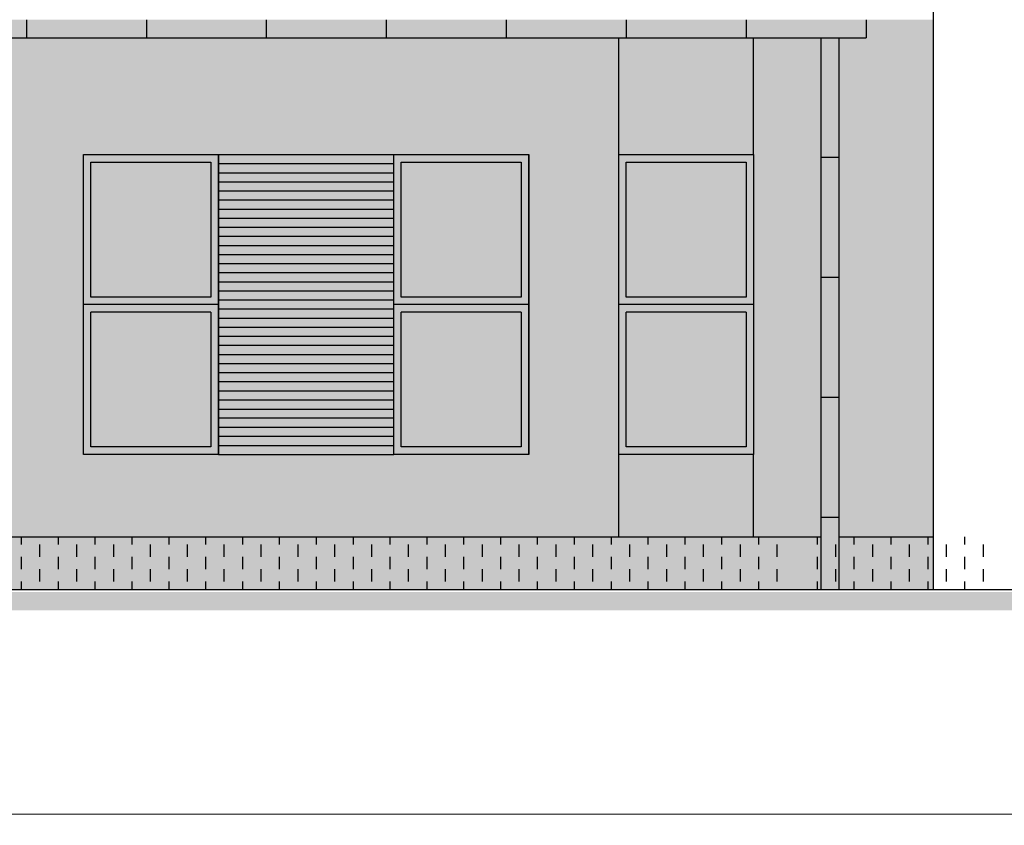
# Model space of a CAD drawing. Header units: millimetres. Extents: x 6197 to 108098, y 4257 to 29730.
# Tile 12 of 148: x 10426 to 11082, y 11440 to 11977. Entities that reach past the tile are written whole.
import ezdxf

# ---------------------------------------------------------------- set-up
doc = ezdxf.new("R2010")
doc.units = ezdxf.units.MM
doc.layers.add('R-TAB', color=1, linetype='Continuous')
doc.styles.get("Standard").update_dxf_attribs({"font": 'arial.ttf'})

msp = doc.modelspace()

# ---------------------------------------------------------------- hatches: boundary and pattern name
h = msp.add_hatch(color=256)
h.set_gradient(color1=(255, 255, 255), color2=(234, 234, 230))
h.paths.add_polyline_path([(7368.408655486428, 11964.97812734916), (7350.187054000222, 11964.97812734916), (7350.187054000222, 11976.97812734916), (7305.187054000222, 11976.97812734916), (7305.187054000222, 11631.97812734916), (7368.408655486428, 11631.97812734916)])
h.paths.add_polyline_path([(7425.187054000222, 11886.97812734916), (7425.187054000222, 11964.97812734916), (7380.408655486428, 11964.97812734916), (7380.408655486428, 11631.97812734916), (7425.187053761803, 11631.97812734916), (7425.187053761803, 11686.97812746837)])
h.paths.add_polyline_path([(8020.187054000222, 11964.97812734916), (7515.187054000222, 11964.97812734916), (7515.187054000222, 11886.97812734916), (7515.187054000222, 11686.97812734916), (7515.187053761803, 11631.97812734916), (8020.187054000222, 11631.97812746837), (8020.187054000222, 11686.97812734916), (7930.187054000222, 11686.97812734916), (7930.187054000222, 11886.97812734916), (8020.187054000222, 11886.97812734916)])
h.paths.add_polyline_path([(7575.187054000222, 11886.97812734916), (7665.187054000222, 11886.97812734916), (7780.187054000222, 11886.97812734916), (7870.187054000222, 11886.97812734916), (7870.187054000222, 11686.97812734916), (7780.187054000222, 11686.97812734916), (7665.187054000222, 11687.05812727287), (7665.187054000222, 11686.97812734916), (7575.187054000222, 11686.97812734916)], flags=16)
h.paths.add_polyline_path([(7580.187054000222, 11791.97812734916), (7660.187054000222, 11791.97812734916), (7660.187054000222, 11791.97812746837)], flags=0)
h.paths.add_polyline_path([(7660.187054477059, 11691.97812722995), (7660.187054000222, 11691.97812734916), (7580.187054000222, 11691.97812722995), (7580.18705423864, 11691.97812711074)], flags=0)
h.paths.add_polyline_path([(7785.187054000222, 11791.97812734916), (7865.187054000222, 11791.97812734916), (7865.187054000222, 11791.97812746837)], flags=0)
h.paths.add_polyline_path([(7865.187054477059, 11691.97812722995), (7865.187054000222, 11691.97812734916), (7785.187054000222, 11691.97812722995), (7785.18705423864, 11691.97812711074)], flags=0)
h.paths.add_polyline_path([(8975.187054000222, 11964.97812722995), (8470.187054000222, 11964.97812734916), (8470.187054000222, 11886.97812734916), (8560.187054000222, 11886.97812734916), (8560.187054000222, 11686.97812734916), (8470.187054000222, 11686.97812734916), (8470.187054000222, 11631.97812734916), (8975.187053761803, 11631.97812734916), (8975.187053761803, 11686.97812746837), (8975.187054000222, 11886.97812734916)])
h.paths.add_polyline_path([(8710.187054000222, 11886.97812734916), (8825.187054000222, 11886.97812734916), (8915.187054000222, 11886.97812734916), (8915.187054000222, 11686.97812734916), (8825.187054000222, 11686.97812734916), (8710.187054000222, 11687.05812727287), (8710.187054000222, 11686.97812734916), (8620.187054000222, 11686.97812734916), (8620.187054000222, 11886.97812734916)], flags=16)
h.paths.add_polyline_path([(8705.18705423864, 11791.97812734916), (8705.187054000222, 11791.97812734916), (8625.187054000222, 11791.97812746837), (8625.18705423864, 11791.97812734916)], flags=0)
h.paths.add_polyline_path([(8710.187054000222, 11693.05812727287), (8825.187054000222, 11693.05812727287)], flags=0)
h.paths.add_polyline_path([(8705.18705423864, 11691.97812722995), (8705.187054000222, 11691.97812722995), (8625.187054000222, 11691.97812734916)], flags=0)
h.paths.add_polyline_path([(8830.18705423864, 11791.97812734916), (8910.18705423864, 11791.97812734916), (8910.187054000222, 11791.97812734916), (8830.187054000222, 11791.97812746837)], flags=0)
h.paths.add_polyline_path([(8910.18705423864, 11691.97812722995), (8910.187054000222, 11691.97812722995), (8830.187054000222, 11691.97812734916)], flags=0)
h.paths.add_polyline_path([(9151.187054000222, 11976.97812746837), (9106.187054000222, 11976.97812746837), (9106.187054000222, 11964.97812722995), (9065.187054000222, 11964.97812722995), (9065.187054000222, 11886.97812734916), (9065.187054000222, 11686.97812734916), (9065.187053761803, 11631.97812734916), (9151.187054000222, 11631.97812734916)])
h.paths.add_polyline_path([(9214.408655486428, 11964.97812711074), (9196.187054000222, 11964.97812711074), (9196.187054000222, 11976.97812746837), (9151.187054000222, 11976.97812746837), (9151.187054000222, 11631.97812734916), (9214.408655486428, 11631.97812722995)])
h.paths.add_polyline_path([(9271.187054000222, 11886.97812734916), (9271.187054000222, 11964.97812711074), (9226.408655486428, 11964.97812711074), (9226.408655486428, 11631.97812722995), (9271.187053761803, 11631.97812722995), (9271.187053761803, 11686.97812746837)])
h.paths.add_polyline_path([(9868.187054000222, 11964.97812711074), (9361.187054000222, 11964.97812711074), (9361.187054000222, 11886.97812734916), (9361.187054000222, 11686.97812734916), (9361.187053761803, 11631.97812722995), (9868.187054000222, 11631.97812734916), (9868.187054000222, 11686.97812734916), (9778.187054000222, 11686.97812734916), (9778.187054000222, 11886.97812734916), (9868.187054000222, 11886.97812734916)])
h.paths.add_polyline_path([(9511.187054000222, 11886.97812734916), (9628.187054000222, 11886.97812734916), (9718.187054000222, 11886.97812734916), (9718.187054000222, 11686.97812734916), (9628.187054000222, 11686.97812734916), (9511.187054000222, 11687.05812727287), (9511.187054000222, 11686.97812734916), (9421.187054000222, 11686.97812734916), (9421.187054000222, 11886.97812734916)], flags=16)
h.paths.add_polyline_path([(9506.187054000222, 11791.97812734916), (9506.187054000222, 11791.97812746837), (9426.187054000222, 11791.97812734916)], flags=0)
h.paths.add_polyline_path([(9506.187054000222, 11691.97812734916), (9426.187054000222, 11691.97812722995), (9426.187053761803, 11691.97812722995)], flags=0)
h.paths.add_polyline_path([(9633.187054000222, 11791.97812734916), (9713.187054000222, 11791.97812734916), (9713.187054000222, 11791.97812746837)], flags=0)
h.paths.add_polyline_path([(9713.187054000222, 11691.97812734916), (9633.187054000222, 11691.97812722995), (9633.187053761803, 11691.97812722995)], flags=0)
h.paths.add_polyline_path([(10825.18705400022, 11964.97812746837), (10318.18705400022, 11964.97812734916), (10318.18705400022, 11886.97812734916), (10408.18705400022, 11886.97812734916), (10408.18705400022, 11686.97812734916), (10318.18705400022, 11686.97812734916), (10318.18705400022, 11631.97812734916), (10825.1870537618, 11631.97812722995), (10825.1870537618, 11686.97812746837), (10825.18705400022, 11886.97812734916)])
h.paths.add_polyline_path([(10468.18705400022, 11886.97812734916), (10558.18705400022, 11886.97812734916), (10675.18705400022, 11886.97812734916), (10765.18705400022, 11886.97812734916), (10765.18705400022, 11686.97812734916), (10675.18705400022, 11686.97812734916), (10558.18705400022, 11687.05812727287), (10558.18705400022, 11686.97812734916), (10468.18705400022, 11686.97812734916)], flags=16)
h.paths.add_polyline_path([(10473.18705423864, 11791.97812734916), (10553.18705423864, 11791.97812734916), (10553.18705400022, 11791.97812734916), (10473.18705400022, 11791.97812746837)], flags=0)
h.paths.add_polyline_path([(10558.18705400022, 11693.05812727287), (10675.18705400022, 11693.05812727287)], flags=0)
h.paths.add_polyline_path([(10473.18705400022, 11691.97812734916), (10553.18705423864, 11691.97812722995), (10553.18705400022, 11691.97812722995)], flags=0)
h.paths.add_polyline_path([(10680.18705423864, 11791.97812734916), (10760.18705423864, 11791.97812734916), (10760.18705400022, 11791.97812734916), (10680.18705400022, 11791.97812746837)], flags=0)
h.paths.add_polyline_path([(10760.18705423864, 11691.97812722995), (10760.18705400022, 11691.97812722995), (10680.18705400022, 11691.97812734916)], flags=0)
h.paths.add_polyline_path([(10959.96545251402, 11964.97812746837), (10915.18705400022, 11964.97812746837), (10915.18705400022, 11886.97812734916), (10915.18705400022, 11686.97812734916), (10915.1870537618, 11631.97812722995), (10959.96545251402, 11631.97812722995)])
h.paths.add_polyline_path([(11035.18705400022, 11976.97812734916), (10990.18705400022, 11976.97812734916), (10990.18705400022, 11964.97812746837), (10971.96545251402, 11964.97812746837), (10971.96545251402, 11884.97812711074), (10971.96545251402, 11631.97812722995), (11035.18705400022, 11631.97812734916)])
h = msp.add_hatch(color=256)
h.set_gradient(color1=(73, 72, 81), color2=(73, 72, 81))
h.paths.add_polyline_path([(9276.187054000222, 11976.97812746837), (9196.187054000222, 11976.97812746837), (9196.187054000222, 11964.97812711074), (9276.187054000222, 11964.97812711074)])
h.paths.add_polyline_path([(9356.187054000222, 11976.97812746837), (9276.187054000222, 11976.97812746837), (9276.187054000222, 11964.97812711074), (9356.187054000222, 11964.97812711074)])
h.paths.add_polyline_path([(9436.187054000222, 11976.97812746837), (9356.187054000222, 11976.97812746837), (9356.187054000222, 11964.97812711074), (9436.187054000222, 11964.97812711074)])
h.paths.add_polyline_path([(9516.187054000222, 11976.97812746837), (9436.187054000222, 11976.97812746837), (9436.187054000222, 11964.97812711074), (9516.187054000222, 11964.97812711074)])
h.paths.add_polyline_path([(9596.187054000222, 11976.97812746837), (9516.187054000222, 11976.97812746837), (9516.187054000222, 11964.97812711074), (9596.187054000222, 11964.97812711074)])
h.paths.add_polyline_path([(9676.187054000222, 11976.97812746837), (9596.187054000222, 11976.97812746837), (9596.187054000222, 11964.97812711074), (9676.187054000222, 11964.97812711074)])
h.paths.add_polyline_path([(9756.187054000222, 11976.97812746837), (9676.187054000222, 11976.97812746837), (9676.187054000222, 11964.97812711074), (9756.187054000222, 11964.97812711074)])
h.paths.add_polyline_path([(9836.187054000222, 11976.97812746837), (9756.187054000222, 11976.97812746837), (9756.187054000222, 11964.97812711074), (9836.187054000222, 11964.97812711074)])
h.paths.add_polyline_path([(9868.187054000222, 11976.97812746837), (9836.187054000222, 11976.97812746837), (9836.187054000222, 11964.97812711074), (9868.187054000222, 11964.97812711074)])
h.paths.add_polyline_path([(10350.18705400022, 11976.97812746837), (10318.18705400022, 11976.97812746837), (10318.18705400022, 11964.97812734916), (10350.18705400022, 11964.97812734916)])
h.paths.add_polyline_path([(10430.18705400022, 11976.97812746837), (10350.18705400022, 11976.97812746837), (10350.18705400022, 11964.97812734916), (10430.18705400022, 11964.97812734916)])
h.paths.add_polyline_path([(10510.18705400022, 11976.97812746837), (10430.18705400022, 11976.97812746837), (10430.18705400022, 11964.97812734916), (10510.18705400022, 11964.97812734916)])
h.paths.add_polyline_path([(10590.18705400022, 11976.97812746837), (10510.18705400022, 11976.97812746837), (10510.18705400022, 11964.97812734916), (10590.18705400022, 11964.97812734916)])
h.paths.add_polyline_path([(10670.18705400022, 11976.97812746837), (10590.18705400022, 11976.97812746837), (10590.18705400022, 11964.97812734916), (10670.18705400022, 11964.97812746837)])
h.paths.add_polyline_path([(10750.18705400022, 11976.97812734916), (10670.18705400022, 11976.97812746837), (10670.18705400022, 11964.97812746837), (10750.18705400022, 11964.97812746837)])
h.paths.add_polyline_path([(10830.18705400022, 11976.97812734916), (10750.18705400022, 11976.97812734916), (10750.18705400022, 11964.97812746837), (10830.18705400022, 11964.97812746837)])
h.paths.add_polyline_path([(10910.18705400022, 11976.97812734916), (10830.18705400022, 11976.97812734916), (10830.18705400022, 11964.97812746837), (10910.18705400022, 11964.97812746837)])
h.paths.add_polyline_path([(10990.18705400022, 11976.97812734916), (10910.18705400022, 11976.97812734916), (10910.18705400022, 11964.97812746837), (10990.18705400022, 11964.97812746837)])
h = msp.add_hatch(color=256)
h.set_gradient(color1=(73, 72, 81), color2=(73, 72, 81))
h.paths.add_polyline_path([(10971.96545251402, 11964.97812746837), (10959.96545251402, 11964.97812746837), (10959.96545251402, 11884.97812711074), (10971.96545251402, 11884.97812711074)])
h.paths.add_polyline_path([(10971.96545251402, 11884.97812711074), (10959.96545251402, 11884.97812711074), (10959.96545251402, 11804.97812711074), (10971.96545251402, 11804.97812711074)])
h.paths.add_polyline_path([(10971.96545251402, 11804.97812711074), (10959.96545251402, 11804.97812711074), (10959.96545251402, 11724.97812711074), (10971.96545251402, 11724.97812711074)])
h.paths.add_polyline_path([(10971.96545251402, 11724.97812711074), (10959.96545251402, 11724.97812711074), (10959.96545251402, 11644.97812711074), (10971.96545251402, 11644.97812711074)])
h.paths.add_polyline_path([(10971.96545251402, 11644.97812711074), (10959.96545251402, 11644.97812711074), (10959.96545251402, 11596.97812734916), (10971.96545251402, 11596.97812734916)])
h.paths.add_polyline_path([(9226.408655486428, 11964.97812711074), (9214.408655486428, 11964.97812711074), (9214.408655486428, 11884.97812711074), (9226.408655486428, 11884.97812711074)])
h.paths.add_polyline_path([(9226.408655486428, 11884.97812711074), (9214.408655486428, 11884.97812711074), (9214.408655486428, 11804.97812711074), (9226.408655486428, 11804.97812711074)])
h.paths.add_polyline_path([(9226.408655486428, 11804.97812711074), (9214.408655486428, 11804.97812711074), (9214.408655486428, 11724.97812711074), (9226.408655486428, 11724.97812711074)])
h.paths.add_polyline_path([(9226.408655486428, 11724.97812711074), (9214.408655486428, 11724.97812711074), (9214.408655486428, 11644.97812711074), (9226.408655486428, 11644.97812711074)])
h.paths.add_polyline_path([(9226.408655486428, 11644.97812711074), (9214.408655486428, 11644.97812711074), (9214.408655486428, 11596.97812734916), (9226.408655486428, 11596.97812734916)])
h = msp.add_hatch(color=256)
h.set_gradient(color1=(147, 149, 152), color2=(147, 149, 152))
h.paths.add_polyline_path([(10825.18705400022, 11964.97812746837), (10825.18705400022, 11886.97812734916), (10915.18705400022, 11886.97812734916), (10915.18705400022, 11964.97812746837)])
h.paths.add_polyline_path([(10825.1870537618, 11686.97812734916), (10825.1870537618, 11631.97812722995), (10915.1870537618, 11631.97812722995), (10915.1870537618, 11686.97812734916)])
h = msp.add_hatch(color=256)
h.set_gradient(color1=(73, 72, 81), color2=(73, 72, 81))
h.paths.add_polyline_path([(10558.18705400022, 11786.97812734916), (10558.18705400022, 11886.97812734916), (10468.18705400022, 11886.97812734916), (10468.18705400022, 11786.97812734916)])
h.paths.add_polyline_path([(10473.18705400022, 11791.97812734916), (10473.18705400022, 11881.97812734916), (10553.18705400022, 11881.97812734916), (10553.18705400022, 11791.97812746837)], flags=16)
h = msp.add_hatch(color=256)
h.set_gradient(color1=(193, 121, 62), color2=(193, 121, 62))
h.paths.add_polyline_path([(10675.18705400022, 11880.97812734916), (10675.18705400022, 11886.97812734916), (10558.18705400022, 11886.97812734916), (10558.18705400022, 11880.97812734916)])
h.paths.add_polyline_path([(10558.18705400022, 11874.85812734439), (10558.18705400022, 11868.85812734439), (10675.18705400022, 11868.85812734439), (10675.18705400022, 11874.85812734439)])
h.paths.add_polyline_path([(10558.18705400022, 11862.73812733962), (10558.18705400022, 11856.73812733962), (10675.18705400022, 11856.73812733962), (10675.18705400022, 11862.73812733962)])
h.paths.add_polyline_path([(10558.18705400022, 11850.61812733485), (10558.18705400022, 11844.61812733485), (10675.18705400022, 11844.61812733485), (10675.18705400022, 11850.61812733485)])
h.paths.add_polyline_path([(10558.18705400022, 11838.49812733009), (10558.18705400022, 11832.49812733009), (10675.18705400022, 11832.49812733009), (10675.18705400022, 11838.49812733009)])
h.paths.add_polyline_path([(10558.18705400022, 11826.37812732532), (10558.18705400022, 11820.37812732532), (10675.18705400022, 11820.37812732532), (10675.18705400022, 11826.37812732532)])
h.paths.add_polyline_path([(10558.18705400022, 11814.25812732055), (10558.18705400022, 11808.25812732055), (10675.18705400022, 11808.25812732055), (10675.18705400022, 11814.25812732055)])
h.paths.add_polyline_path([(10675.18705400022, 11796.13812731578), (10675.18705400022, 11802.13812731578), (10558.18705400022, 11802.13812731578), (10558.18705400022, 11796.13812731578)])
h.paths.add_polyline_path([(10558.18705400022, 11790.01812731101), (10558.18705400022, 11784.01812731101), (10675.18705400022, 11784.01812731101), (10675.18705400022, 11790.01812731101)])
h.paths.add_polyline_path([(10675.18705400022, 11771.89812730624), (10675.18705400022, 11777.89812730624), (10558.18705400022, 11777.89812730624), (10558.18705400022, 11771.89812730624)])
h.paths.add_polyline_path([(10558.18705400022, 11765.77812730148), (10558.18705400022, 11759.77812730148), (10675.18705400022, 11759.77812730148), (10675.18705400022, 11765.77812730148)])
h.paths.add_polyline_path([(10675.18705400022, 11747.65812729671), (10675.18705400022, 11753.65812729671), (10558.18705400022, 11753.65812729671), (10558.18705400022, 11747.65812729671)])
h.paths.add_polyline_path([(10675.18705400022, 11735.53812729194), (10675.18705400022, 11741.53812729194), (10558.18705400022, 11741.53812729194), (10558.18705400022, 11735.53812729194)])
h.paths.add_polyline_path([(10558.18705400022, 11729.41812728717), (10558.18705400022, 11723.41812728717), (10675.18705400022, 11723.41812728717), (10675.18705400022, 11729.41812728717)])
h.paths.add_polyline_path([(10558.18705400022, 11717.2981272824), (10558.18705400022, 11711.2981272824), (10675.18705400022, 11711.2981272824), (10675.18705400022, 11717.2981272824)])
h.paths.add_polyline_path([(10558.18705400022, 11705.17812727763), (10558.18705400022, 11699.17812727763), (10675.18705400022, 11699.17812727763), (10675.18705400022, 11705.17812727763)])
h.paths.add_polyline_path([(10558.18705400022, 11693.05812727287), (10558.18705400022, 11687.05812727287), (10675.18705400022, 11686.97812734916), (10675.18705400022, 11693.05812727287)])
h = msp.add_hatch(color=256)
h.set_gradient(color1=(73, 72, 81), color2=(73, 72, 81))
h.paths.add_polyline_path([(10765.18705400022, 11786.97812734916), (10765.18705400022, 11886.97812734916), (10675.18705400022, 11886.97812734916), (10675.18705400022, 11786.97812734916)])
h.paths.add_polyline_path([(10680.18705400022, 11791.97812734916), (10680.18705400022, 11881.97812734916), (10760.18705400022, 11881.97812734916), (10760.18705400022, 11791.97812746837)], flags=16)
h = msp.add_hatch(color=256)
h.set_gradient(color1=(73, 72, 81), color2=(73, 72, 81))
h.paths.add_polyline_path([(10915.18705400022, 11786.97812734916), (10915.18705400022, 11886.97812734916), (10825.18705400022, 11886.97812734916), (10825.18705400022, 11786.97812734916)])
h.paths.add_polyline_path([(10830.18705400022, 11791.97812734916), (10830.18705400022, 11881.97812734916), (10910.18705400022, 11881.97812734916), (10910.18705400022, 11791.97812746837)], flags=16)
h = msp.add_hatch(color=256)
h.set_gradient(color1=(127, 223, 255))
h.paths.add_polyline_path([(10553.1870537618, 11881.97812734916), (10473.1870537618, 11881.97812734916), (10473.1870537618, 11791.97812734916), (10553.1870537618, 11791.97812746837)])
h.paths.add_polyline_path([(10553.18705400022, 11781.97812734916), (10473.1870537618, 11781.97812722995), (10473.1870537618, 11691.97812722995), (10553.1870537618, 11691.97812734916)])
h = msp.add_hatch(color=256)
h.set_gradient(color1=(255, 255, 255), color2=(234, 234, 230))
h.paths.add_polyline_path([(10675.18705400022, 11874.85812734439), (10675.18705400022, 11880.97812734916), (10558.18705400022, 11880.97812734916), (10558.18705400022, 11874.85812734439)])
h.paths.add_polyline_path([(10558.18705400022, 11868.85812734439), (10558.18705400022, 11862.73812733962), (10675.18705400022, 11862.73812733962), (10675.18705400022, 11868.85812734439)])
h.paths.add_polyline_path([(10558.18705400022, 11856.73812733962), (10558.18705400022, 11850.61812733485), (10675.18705400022, 11850.61812733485), (10675.18705400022, 11856.73812733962)])
h.paths.add_polyline_path([(10675.18705400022, 11838.49812733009), (10675.18705400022, 11844.61812733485), (10558.18705400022, 11844.61812733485), (10558.18705400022, 11838.49812733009)])
h.paths.add_polyline_path([(10675.18705400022, 11826.37812732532), (10675.18705400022, 11832.49812733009), (10558.18705400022, 11832.49812733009), (10558.18705400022, 11826.37812732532)])
h.paths.add_polyline_path([(10558.18705400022, 11820.37812732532), (10558.18705400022, 11814.25812732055), (10675.18705400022, 11814.25812732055), (10675.18705400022, 11820.37812732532)])
h.paths.add_polyline_path([(10558.18705400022, 11808.25812732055), (10558.18705400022, 11802.13812731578), (10675.18705400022, 11802.13812731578), (10675.18705400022, 11808.25812732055)])
h.paths.add_polyline_path([(10558.18705400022, 11796.13812731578), (10558.18705400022, 11790.01812731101), (10675.18705400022, 11790.01812731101), (10675.18705400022, 11796.13812731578)])
h.paths.add_polyline_path([(10558.18705400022, 11784.01812731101), (10558.18705400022, 11777.89812730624), (10675.18705400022, 11777.89812730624), (10675.18705400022, 11784.01812731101)])
h.paths.add_polyline_path([(10558.18705400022, 11771.89812730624), (10558.18705400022, 11765.77812730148), (10675.18705400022, 11765.77812730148), (10675.18705400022, 11771.89812730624)])
h.paths.add_polyline_path([(10558.18705400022, 11747.65812729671), (10558.18705400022, 11741.53812729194), (10675.18705400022, 11741.53812729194), (10675.18705400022, 11747.65812729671)])
h.paths.add_polyline_path([(10675.18705400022, 11753.65812729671), (10675.18705400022, 11759.77812730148), (10558.18705400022, 11759.77812730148), (10558.18705400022, 11753.65812729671)])
h.paths.add_polyline_path([(10558.18705400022, 11735.53812729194), (10558.18705400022, 11729.41812728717), (10675.18705400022, 11729.41812728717), (10675.18705400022, 11735.53812729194)])
h.paths.add_polyline_path([(10558.18705400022, 11723.41812728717), (10558.18705400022, 11717.2981272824), (10675.18705400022, 11717.2981272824), (10675.18705400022, 11723.41812728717)])
h.paths.add_polyline_path([(10558.18705400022, 11711.2981272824), (10558.18705400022, 11705.17812727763), (10675.18705400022, 11705.17812727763), (10675.18705400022, 11711.2981272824)])
h.paths.add_polyline_path([(10675.18705400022, 11693.05812727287), (10675.18705400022, 11699.17812727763), (10558.18705400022, 11699.17812727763), (10558.18705400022, 11693.05812727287)])
h = msp.add_hatch(color=256)
h.set_gradient(color1=(127, 223, 255))
h.paths.add_polyline_path([(10760.18705400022, 11881.97812734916), (10680.18705400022, 11881.97812734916), (10680.18705400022, 11791.97812734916), (10760.18705400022, 11791.97812746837)])
h.paths.add_polyline_path([(10760.18705423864, 11781.97812734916), (10680.18705400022, 11781.97812722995), (10680.18705400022, 11691.97812722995), (10760.18705400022, 11691.97812734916)])
h = msp.add_hatch(color=256)
h.set_gradient(color1=(127, 223, 255))
h.paths.add_polyline_path([(10910.1870537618, 11881.97812734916), (10830.1870537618, 11881.97812734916), (10830.1870537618, 11791.97812734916), (10910.1870537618, 11791.97812746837)])
h.paths.add_polyline_path([(10910.18705400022, 11781.97812734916), (10830.1870537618, 11781.97812722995), (10830.1870537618, 11691.97812722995), (10910.1870537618, 11691.97812734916)])
h = msp.add_hatch(color=256)
h.set_gradient(color1=(73, 72, 81), color2=(73, 72, 81))
h.paths.add_polyline_path([(10558.1870537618, 11686.97812746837), (10558.1870537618, 11786.97812746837), (10468.1870537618, 11786.97812746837), (10468.1870537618, 11686.97812746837)])
h.paths.add_polyline_path([(10473.1870537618, 11691.97812746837), (10473.1870537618, 11781.97812746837), (10553.1870537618, 11781.97812746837), (10553.1870537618, 11691.97812758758)], flags=16)
h = msp.add_hatch(color=256)
h.set_gradient(color1=(73, 72, 81), color2=(73, 72, 81))
h.paths.add_polyline_path([(10765.1870537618, 11686.97812746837), (10765.1870537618, 11786.97812746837), (10675.1870537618, 11786.97812746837), (10675.1870537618, 11686.97812746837)])
h.paths.add_polyline_path([(10680.1870537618, 11691.97812746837), (10680.1870537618, 11781.97812746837), (10760.1870537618, 11781.97812746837), (10760.1870537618, 11691.97812758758)], flags=16)
h = msp.add_hatch(color=256)
h.set_gradient(color1=(73, 72, 81), color2=(73, 72, 81))
h.paths.add_polyline_path([(10915.1870537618, 11686.97812746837), (10915.1870537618, 11786.97812746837), (10825.1870537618, 11786.97812746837), (10825.1870537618, 11686.97812746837)])
h.paths.add_polyline_path([(10830.1870537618, 11691.97812746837), (10830.1870537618, 11781.97812746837), (10910.1870537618, 11781.97812746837), (10910.1870537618, 11691.97812758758)], flags=16)
h = msp.add_hatch(color=256)
h.set_gradient(color1=(205, 96, 50), color2=(205, 96, 50))
h.paths.add_polyline_path([(9151.187054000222, 11631.97812734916), (8470.187054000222, 11631.97812734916), (8470.187054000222, 11596.97812734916), (9151.187054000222, 11596.97812734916)])
h.paths.add_polyline_path([(9214.408655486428, 11631.97812722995), (9151.187054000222, 11631.97812734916), (9151.187054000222, 11596.97812734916), (9214.408655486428, 11596.97812734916)])
h.paths.add_polyline_path([(9868.187054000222, 11631.97812734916), (9226.408655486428, 11631.97812722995), (9226.408655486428, 11596.97812734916), (9868.187054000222, 11596.97812734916)])
h.paths.add_polyline_path([(10959.96545251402, 11631.97812722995), (10318.18705400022, 11631.97812734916), (10318.18705400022, 11596.97812734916), (10959.96545251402, 11596.97812734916)])
h.paths.add_polyline_path([(11035.18705400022, 11631.97812734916), (10971.96545251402, 11631.97812722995), (10971.96545251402, 11596.97812734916), (11035.18705400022, 11596.97812734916)])
at = {"true_color": 0x494851}
h = msp.add_hatch(dxfattribs=at)
h.set_pattern_fill('AR-BRSTD', color=251, scale=0.121)
h.set_pattern_definition([(0, (-1177853895.5195, -935726637.0486249), (0, 8.1967578), []), (90, (-1177853895.5195, -935726637.0486249), (-12.2936, 8.1967578), [8.1967578, -8.1967578])])
h.paths.add_polyline_path([(10959.96545251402, 11631.97812711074), (10318.18705400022, 11631.97812711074), (10318.18705400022, 11596.97812711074), (10959.96545251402, 11596.97812711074)])
h = msp.add_hatch(dxfattribs=at)
h.set_pattern_fill('AR-BRSTD', color=251, scale=0.121)
h.set_pattern_definition([(0, (-1177853241.741101, -935726637.0486249), (0, 8.1967578), []), (90, (-1177853241.741101, -935726637.0486249), (-12.2936, 8.1967578), [8.1967578, -8.1967578])])
h.paths.add_polyline_path([(11035.18705400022, 11631.97812711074), (10971.96545251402, 11631.97812711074), (10971.96545251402, 11596.97812711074), (11035.18705400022, 11596.97812711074)])
at = {"lineweight": 0}
h = msp.add_hatch(dxfattribs=at)
h.set_pattern_fill('EARTH', color=256, scale=3)
h.set_pattern_definition([(0, (-5539.986513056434, 6211.269612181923), (19.05, 19.05), [19.05, -19.05]), (0, (-5539.986513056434, 6218.413362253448), (19.05, 19.05), [19.05, -19.05]), (0, (-5539.986513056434, 6225.557112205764), (19.05, 19.05), [19.05, -19.05]), (90, (-5537.605262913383, 6227.938362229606), (-19.05, 19.05), [19.05, -19.05]), (90, (-5530.461512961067, 6227.938362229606), (-19.05, 19.05), [19.05, -19.05]), (90, (-5523.31776300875, 6227.938362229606), (-19.05, 19.05), [19.05, -19.05])])
h.paths.add_polyline_path([(7083.430620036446, 11595.19436346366), (11333.96077927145, 11595.19436346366), (11333.96077927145, 11583.10596703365), (7083.430620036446, 11583.10596703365)])

# ---------------------------------------------------------------- linework, layer by layer
at = {"lineweight": 30}
for p, q in [((11035.18705400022, 11596.97812734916), (11035.18705400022, 12306.97812734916)), ((7082.450199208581, 11596.97812734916), (11333.49225696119, 11596.97812734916)), ((8930.45019920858, 11596.97812734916), (11279.08918245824, 11596.97812734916))]:
    msp.add_line(p, q, dxfattribs=at)
for p, q in [((10430.18705400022, 11976.97812711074), (10430.18705400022, 11964.97812711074)), ((10510.18705400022, 11976.97812711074), (10510.18705400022, 11964.97812711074)), ((10590.18705400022, 11976.97812711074), (10590.18705400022, 11964.97812711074)), ((10670.18705400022, 11976.97812711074), (10670.18705400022, 11964.97812711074)), ((10750.18705400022, 11976.97812711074), (10750.18705400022, 11964.97812711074)), ((10830.18705400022, 11976.97812711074), (10830.18705400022, 11964.97812711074)), ((10910.18705400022, 11976.97812711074), (10910.18705400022, 11964.97812711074)), ((10990.18705400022, 11976.97812734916), (10990.18705400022, 11964.97812746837)), ((10990.18705400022, 11976.97812746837), (10990.18705400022, 11964.97812722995)), ((10990.18705400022, 11976.97812711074), (10990.18705400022, 11964.97812711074)), ((10318.18705400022, 11964.97812734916), (10990.18705400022, 11964.97812746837)), ((10825.18705400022, 11886.97812734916), (10825.18705400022, 11964.97812746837)), ((10915.18705400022, 11886.97812734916), (10915.18705400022, 11964.97812746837)), ((10959.96545251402, 11964.97812722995), (10959.96545251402, 11596.97812711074)), ((10971.96545251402, 11964.97812722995), (10971.96545251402, 11596.97812711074)), ((10971.96545251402, 11964.97812711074), (10971.96545251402, 11884.97812711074)), ((10468.18705400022, 11686.97812734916), (10468.18705400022, 11886.97812734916)), ((10468.18705400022, 11886.97812734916), (10558.18705400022, 11886.97812734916)), ((10558.18705400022, 11686.97812734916), (10558.18705400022, 11886.97812734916)), ((10558.18705400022, 11686.97812734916), (10558.18705400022, 11886.97812734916)), ((10558.18705400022, 11886.97812734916), (10558.18705400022, 11686.97812734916)), ((10558.18705400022, 11886.97812734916), (10675.18705400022, 11886.97812734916)), ((10675.18705400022, 11686.97812734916), (10675.18705400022, 11886.97812734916)), ((10675.18705400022, 11886.97812734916), (10765.18705400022, 11886.97812734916)), ((10765.18705400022, 11686.97812734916), (10765.18705400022, 11886.97812734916)), ((10765.18705400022, 11886.97812734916), (10765.18705400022, 11686.97812734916)), ((10825.18705400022, 11686.97812734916), (10825.18705400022, 11886.97812734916)), ((10825.18705400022, 11886.97812734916), (10915.18705400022, 11886.97812734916)), ((10915.18705400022, 11886.97812734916), (10915.18705400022, 11686.97812734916)), ((10473.18705400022, 11881.97812734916), (10553.18705400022, 11881.97812734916)), ((10473.18705400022, 11791.97812734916), (10473.18705400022, 11881.97812734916)), ((10553.18705400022, 11881.97812734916), (10553.18705400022, 11791.97812734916)), ((10558.18705400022, 11880.97812734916), (10675.18705400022, 11880.97812734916)), ((10680.18705400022, 11881.97812734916), (10760.18705400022, 11881.97812734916)), ((10680.18705400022, 11791.97812734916), (10680.18705400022, 11881.97812734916)), ((10760.18705400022, 11881.97812734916), (10760.18705400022, 11791.97812734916)), ((10830.18705400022, 11881.97812734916), (10910.18705400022, 11881.97812734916)), ((10830.18705400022, 11791.97812734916), (10830.18705400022, 11881.97812734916)), ((10910.18705400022, 11881.97812734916), (10910.18705400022, 11791.97812734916)), ((10971.96545251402, 11884.97812711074), (10959.96545251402, 11884.97812711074)), ((10558.18705400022, 11874.85812734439), (10675.18705400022, 11874.85812734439)), ((10558.18705400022, 11868.85812734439), (10675.18705400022, 11868.85812734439)), ((10558.18705400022, 11862.73812733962), (10675.18705400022, 11862.73812733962)), ((10558.18705400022, 11856.73812733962), (10675.18705400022, 11856.73812733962)), ((10558.18705400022, 11850.61812733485), (10675.18705400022, 11850.61812733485)), ((10558.18705400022, 11844.61812733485), (10675.18705400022, 11844.61812733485)), ((10558.18705400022, 11838.49812733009), (10675.18705400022, 11838.49812733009)), ((10558.18705400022, 11832.49812733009), (10675.18705400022, 11832.49812733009)), ((10558.18705400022, 11826.37812732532), (10675.18705400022, 11826.37812732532)), ((10558.18705400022, 11820.37812732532), (10675.18705400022, 11820.37812732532)), ((10558.18705400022, 11814.25812732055), (10675.18705400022, 11814.25812732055)), ((10558.18705400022, 11808.25812732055), (10675.18705400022, 11808.25812732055)), ((10558.18705400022, 11802.13812731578), (10675.18705400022, 11802.13812731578)), ((10971.96545251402, 11804.97812711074), (10959.96545251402, 11804.97812711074)), ((10558.18705400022, 11796.13812731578), (10675.18705400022, 11796.13812731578)), ((10553.18705423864, 11791.97812734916), (10473.18705423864, 11791.97812746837)), ((10558.18705400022, 11790.01812731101), (10675.18705400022, 11790.01812731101)), ((10760.18705423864, 11791.97812734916), (10680.18705423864, 11791.97812746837)), ((10910.18705423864, 11791.97812734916), (10830.18705423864, 11791.97812746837)), ((10558.18705400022, 11786.97812734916), (10468.18705400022, 11786.97812734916)), ((10473.18705400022, 11691.97812734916), (10473.1870537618, 11781.97812746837)), ((10553.1870537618, 11781.97812722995), (10473.1870537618, 11781.97812734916)), ((10553.18705400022, 11781.97812746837), (10553.18705400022, 11691.97812722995)), ((10558.18705400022, 11784.01812731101), (10675.18705400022, 11784.01812731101)), ((10765.18705400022, 11786.97812734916), (10675.18705400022, 11786.97812734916)), ((10680.18705400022, 11691.97812734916), (10680.1870537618, 11781.97812746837)), ((10760.1870537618, 11781.97812722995), (10680.1870537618, 11781.97812734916)), ((10760.18705400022, 11781.97812746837), (10760.18705400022, 11691.97812722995)), ((10915.18705400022, 11786.97812734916), (10825.18705400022, 11786.97812734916)), ((10830.18705400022, 11691.97812734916), (10830.1870537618, 11781.97812746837)), ((10910.1870537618, 11781.97812722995), (10830.1870537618, 11781.97812734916)), ((10910.18705400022, 11781.97812746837), (10910.18705400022, 11691.97812722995)), ((10558.18705400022, 11777.89812730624), (10675.18705400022, 11777.89812730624)), ((10558.18705400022, 11771.89812730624), (10675.18705400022, 11771.89812730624)), ((10558.18705400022, 11765.77812730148), (10675.18705400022, 11765.77812730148)), ((10558.18705400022, 11759.77812730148), (10675.18705400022, 11759.77812730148)), ((10558.18705400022, 11753.65812729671), (10675.18705400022, 11753.65812729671)), ((10558.18705400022, 11747.65812729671), (10675.18705400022, 11747.65812729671)), ((10558.18705400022, 11741.53812729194), (10675.18705400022, 11741.53812729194)), ((10558.18705400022, 11735.53812729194), (10675.18705400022, 11735.53812729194)), ((10558.18705400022, 11729.41812728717), (10675.18705400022, 11729.41812728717)), ((10558.18705400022, 11723.41812728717), (10675.18705400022, 11723.41812728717)), ((10971.96545251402, 11724.97812711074), (10959.96545251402, 11724.97812711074)), ((10558.18705400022, 11717.2981272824), (10675.18705400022, 11717.2981272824)), ((10558.18705400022, 11711.2981272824), (10675.18705400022, 11711.2981272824)), ((10558.18705400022, 11705.17812727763), (10675.18705400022, 11705.17812727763)), ((10558.18705400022, 11699.17812727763), (10675.18705400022, 11699.17812727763)), ((10553.18705400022, 11691.97812722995), (10473.18705400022, 11691.97812734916)), ((10558.18705400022, 11693.05812727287), (10675.18705400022, 11693.05812727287)), ((10760.18705400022, 11691.97812722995), (10680.18705400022, 11691.97812734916)), ((10910.18705400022, 11691.97812722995), (10830.18705400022, 11691.97812734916)), ((10558.18705400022, 11686.97812734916), (10468.18705400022, 11686.97812734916)), ((10558.18705400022, 11687.05812727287), (10675.18705400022, 11686.97812734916)), ((10765.18705400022, 11686.97812734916), (10675.18705400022, 11686.97812734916)), ((10915.18705400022, 11686.97812734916), (10825.18705400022, 11686.97812734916)), ((10825.1870537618, 11631.97812734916), (10825.1870537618, 11686.97812746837)), ((10915.1870537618, 11631.97812734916), (10915.1870537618, 11686.97812746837)), ((10971.96545251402, 11644.97812711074), (10959.96545251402, 11644.97812711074)), ((10318.18705400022, 11631.97812734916), (10959.96545251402, 11631.97812722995)), ((10971.96545251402, 11631.97812722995), (11035.18705400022, 11631.97812734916))]:
    msp.add_line(p, q)
at = {"lineweight": 0}
msp.add_line((7082.450199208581, 11446.97812734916), (11333.49225696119, 11446.97812734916), dxfattribs=at)

# ---------------------------------------------------------------- texts
at = {"color": 250, "lineweight": 20, "char_height": 25, "attachment_point": 1}
for s, insert in [('\\pi107.2622,t107.2622,132.2622;GMINA BIBLIOTEKA \\P\\pi173.66738,t173.66738,198.66738;PUBLICZNA', (7980.187054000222, 12046.53337978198)), ('\\pi109.283,t109.283,134.283;GMINNY OŚRODEK\\P\\pi76.08041,t76.08041,101.08041;POMOCY SPOŁECZNEJ', (9828.187054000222, 12046.53337978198))]:
    msp.add_mtext_dynamic_manual_height_columns(s, width=540.7010710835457, gutter_width=12.5, heights=[0], dxfattribs=dict(at, insert=insert))
at = {"layer": 'R-TAB', "color": 0, "ltscale": 24, "insert": (8054.142809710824, 11524.5361082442), "char_height": 30, "width": 2065.84350681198, "attachment_point": 1}
msp.add_mtext('\\pi772.57046;ELEWACJA POŁUDNIOWA', dxfattribs=at)

doc.saveas('drawing.dxf')
